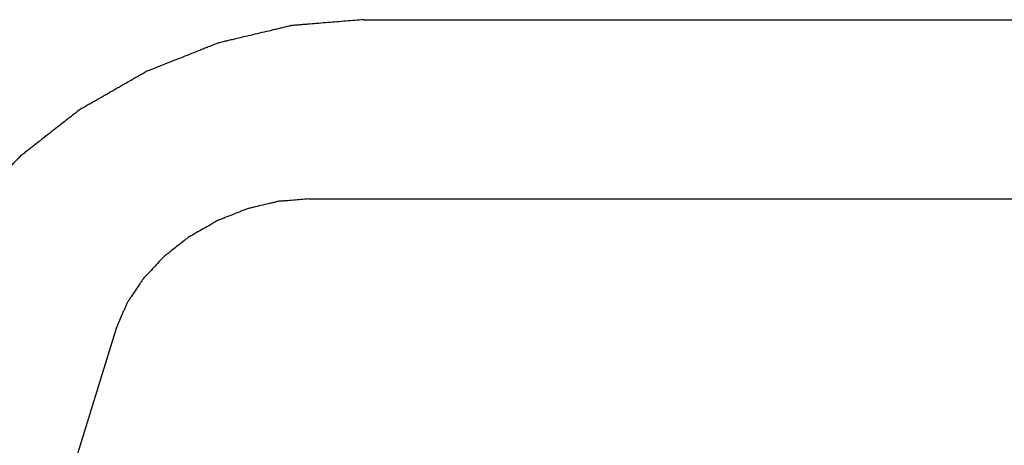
# Model space of a CAD drawing. Header units: inches. Extents: x 749 to 1245, y 24 to 374.
# Tile 92 of 145: x 1127.58 to 1131.45, y 150.93 to 152.61. Entities that reach past the tile are written whole.
import ezdxf

# ---------------------------------------------------------------- set-up
doc = ezdxf.new("R2010")
doc.units = ezdxf.units.IN
doc.header["$LTSCALE"] = 5
doc.header["$MEASUREMENT"] = 0
doc.layers.add('AM_0', color=7, linetype='CONTINUOUS', lineweight=30)

msp = doc.modelspace()

# ---------------------------------------------------------------- linework, layer by layer
at = {"layer": 'AM_0', "color": 253, "linetype": 'Continuous', "true_color": 0xadadad}
for p, q in [((1128.9379, 152.6074), (1134.6484, 152.6074)), ((1128.72, 151.9025), (1134.4306, 151.9025)), ((1127.964, 151.3933), (1126.4632, 146.5367))]:
    msp.add_line(p, q, dxfattribs=at)
for points, knots in [([(1128.9379, 152.6074), (1128.9142, 152.6055), (1128.8668, 152.6017), (1128.8075, 152.5969), (1128.7601, 152.593), (1128.7305, 152.5906), (1128.7068, 152.5887), (1128.689, 152.5872), (1128.6742, 152.586), (1128.6638, 152.5852), (1128.6579, 152.5846), (1128.6534, 152.5845), (1128.6489, 152.5832), (1128.6429, 152.5819), (1128.6324, 152.5793), (1128.6174, 152.5758), (1128.5994, 152.5715), (1128.5755, 152.5658), (1128.5455, 152.5586), (1128.5095, 152.5501), (1128.4735, 152.5415), (1128.4435, 152.5344), (1128.4195, 152.5287), (1128.4015, 152.5244), (1128.3865, 152.5209), (1128.3745, 152.5179), (1128.3655, 152.5162), (1128.3568, 152.5123), (1128.3451, 152.5078), (1128.3305, 152.5019), (1128.3129, 152.495), (1128.2896, 152.4857), (1128.2604, 152.4741), (1128.2253, 152.4602), (1128.1903, 152.4463), (1128.1611, 152.4347), (1128.1377, 152.4255), (1128.1202, 152.4185), (1128.1056, 152.4128), (1128.0939, 152.408), (1128.085, 152.405), (1128.0768, 152.3997), (1128.0657, 152.3935), (1128.0518, 152.3855), (1128.0351, 152.376), (1128.0129, 152.3632), (1127.9851, 152.3473), (1127.9518, 152.3282), (1127.9185, 152.3091), (1127.8907, 152.2932), (1127.8685, 152.2805), (1127.8518, 152.2709), (1127.8379, 152.263), (1127.8269, 152.2565), (1127.8182, 152.2521), (1127.8113, 152.246), (1127.8014, 152.2385), (1127.7893, 152.2289), (1127.7747, 152.2175), (1127.7553, 152.2022), (1127.7309, 152.1832), (1127.7018, 152.1603), (1127.6726, 152.1374), (1127.6483, 152.1183), (1127.6288, 152.1031), (1127.6142, 152.0916), (1127.602, 152.0821), (1127.5924, 152.0744), (1127.5847, 152.069), (1127.579, 152.0621), (1127.5707, 152.0535), (1127.5605, 152.0426), (1127.5482, 152.0296), (1127.5319, 152.0122), (1127.5115, 151.9904), (1127.4869, 151.9643), (1127.4624, 151.9382), (1127.442, 151.9164), (1127.4256, 151.899), (1127.4134, 151.886), (1127.4032, 151.8751), (1127.396, 151.8675), (1127.392, 151.8631), (1127.3886, 151.86), (1127.3865, 151.8563), (1127.3833, 151.8516), (1127.3778, 151.8434), (1127.3699, 151.8316), (1127.3604, 151.8174), (1127.3478, 151.7985), (1127.332, 151.7749), (1127.3131, 151.7466), (1127.2942, 151.7183), (1127.2784, 151.6947), (1127.2658, 151.6758), (1127.2563, 151.6616), (1127.2484, 151.6498), (1127.2428, 151.6416), (1127.2398, 151.6368), (1127.2371, 151.6333), (1127.2358, 151.6295), (1127.2336, 151.6245), (1127.2299, 151.6158), (1127.2245, 151.6033), (1127.2182, 151.5883), (1127.2096, 151.5683), (1127.199, 151.5433), (1127.1819, 151.5033), (1127.1606, 151.4533), (1127.1435, 151.4133), (1127.135, 151.3933)], [0, 0, 0, 0, 0.03125, 0.0625, 0.078125, 0.09375, 0.101562, 0.109375, 0.117188, 0.121094, 0.123047, 0.125, 0.126953, 0.128906, 0.132812, 0.140625, 0.148438, 0.15625, 0.171875, 0.1875, 0.203125, 0.21875, 0.226562, 0.234375, 0.242188, 0.246094, 0.25, 0.253906, 0.257812, 0.265625, 0.273438, 0.28125, 0.296875, 0.3125, 0.328125, 0.34375, 0.351562, 0.359375, 0.367188, 0.371094, 0.375, 0.378906, 0.382812, 0.390625, 0.398438, 0.40625, 0.421875, 0.4375, 0.453125, 0.46875, 0.476562, 0.484375, 0.492188, 0.496094, 0.5, 0.503906, 0.507812, 0.515625, 0.523438, 0.53125, 0.546875, 0.5625, 0.578125, 0.59375, 0.601562, 0.609375, 0.617188, 0.621094, 0.625, 0.628906, 0.632812, 0.640625, 0.648438, 0.65625, 0.671875, 0.6875, 0.703125, 0.71875, 0.726562, 0.734375, 0.742188, 0.746094, 0.748047, 0.75, 0.751953, 0.753906, 0.757812, 0.765625, 0.773438, 0.78125, 0.796875, 0.8125, 0.828125, 0.84375, 0.851562, 0.859375, 0.867188, 0.871094, 0.873047, 0.875, 0.876953, 0.878906, 0.882812, 0.890625, 0.898438, 0.90625, 0.921875, 0.9375, 0.96875, 1, 1, 1, 1]), ([(1128.72, 151.9025), (1128.7101, 151.9016), (1128.6902, 151.9), (1128.6604, 151.8976), (1128.6355, 151.8955), (1128.6181, 151.8942), (1128.6082, 151.8933), (1128.6008, 151.8931), (1128.5932, 151.8909), (1128.5831, 151.8886), (1128.5655, 151.8843), (1128.5404, 151.8784), (1128.5152, 151.8724), (1128.4976, 151.8683), (1128.4876, 151.8657), (1128.4799, 151.8644), (1128.4727, 151.861), (1128.4628, 151.8573), (1128.4457, 151.8504), (1128.4212, 151.8407), (1128.3967, 151.831), (1128.3795, 151.8242), (1128.3698, 151.8202), (1128.3623, 151.8177), (1128.3554, 151.8133), (1128.3461, 151.8081), (1128.3298, 151.7987), (1128.3065, 151.7854), (1128.2832, 151.772), (1128.2669, 151.7627), (1128.2576, 151.7573), (1128.2503, 151.7536), (1128.2445, 151.7485), (1128.2363, 151.7422), (1128.2221, 151.7309), (1128.2016, 151.7149), (1128.1813, 151.6989), (1128.1669, 151.6878), (1128.1589, 151.6813), (1128.1524, 151.6767), (1128.1476, 151.671), (1128.1407, 151.6638), (1128.1287, 151.651), (1128.1115, 151.6328), (1128.0944, 151.6145), (1128.0824, 151.6018), (1128.0756, 151.5944), (1128.0701, 151.5891), (1128.0665, 151.583), (1128.0611, 151.5751), (1128.0519, 151.5612), (1128.0386, 151.5415), (1128.0255, 151.5216), (1128.0161, 151.5078), (1128.011, 151.4998), (1128.0065, 151.494), (1128.0043, 151.4876), (1128.0006, 151.4793), (1127.9962, 151.4688), (1127.9908, 151.4562), (1127.9836, 151.4394), (1127.9747, 151.4185), (1127.9676, 151.4017), (1127.964, 151.3933)], [0, 0, 0, 0, 0.03125, 0.0625, 0.09375, 0.109375, 0.117188, 0.125, 0.132812, 0.140625, 0.15625, 0.1875, 0.21875, 0.234375, 0.242188, 0.25, 0.257812, 0.265625, 0.28125, 0.3125, 0.34375, 0.359375, 0.367188, 0.375, 0.382812, 0.390625, 0.40625, 0.4375, 0.46875, 0.484375, 0.492188, 0.5, 0.507812, 0.515625, 0.53125, 0.5625, 0.59375, 0.609375, 0.617188, 0.625, 0.632812, 0.640625, 0.65625, 0.6875, 0.71875, 0.734375, 0.742188, 0.75, 0.757812, 0.765625, 0.78125, 0.8125, 0.84375, 0.859375, 0.867188, 0.875, 0.882812, 0.890625, 0.90625, 0.921875, 0.9375, 0.96875, 1, 1, 1, 1])]:
    msp.add_open_spline(points, degree=3, knots=knots, dxfattribs=at)

doc.saveas('drawing.dxf')
